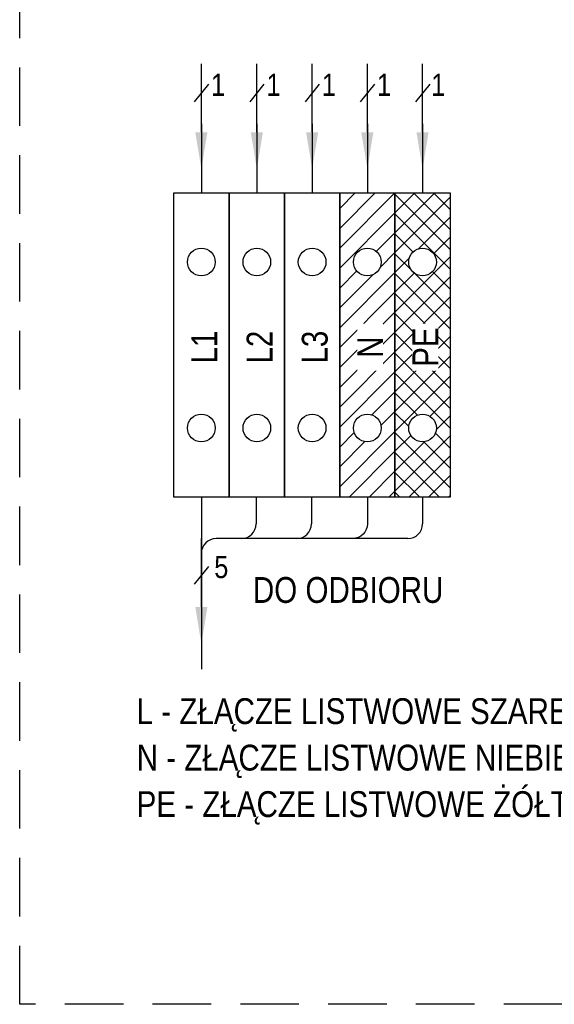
# Model space of a CAD drawing. Header units: millimetres. Extents: x 203 to 3426, y 719 to 2381.
# Tile 93 of 185: x 3101 to 3159, y 2078 to 2185. Entities that reach past the tile are written whole.
import ezdxf
from ezdxf import colors
from ezdxf.entities.mleader import LeaderData, LeaderLine
from ezdxf.math import Vec2, Vec3

# ---------------------------------------------------------------- set-up
doc = ezdxf.new("R2010")
doc.units = ezdxf.units.MM
doc.linetypes.add('DASHED2', pattern=[9.525, 6.35, -3.175])
doc.layers.add('_IE', color=7, linetype='Continuous')
doc.layers.add('opisy 2', color=7, linetype='Continuous')
doc.styles.get("Standard").update_dxf_attribs({"font": 'ARIAL.TTF'})

msp = doc.modelspace()

# ---------------------------------------------------------------- hatches: boundary and pattern name
h = msp.add_hatch()
h.set_pattern_fill('ANSI31', color=5, scale=0.48)
h.set_pattern_definition([(45, (23876.2866, -13359.6194), (-1.077630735, 1.077630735), [])])
h.paths.add_polyline_path([(3141.66, 2165.88), (3135.66, 2165.88), (3135.66, 2132.88), (3141.66, 2132.88)])
h.paths.add_polyline_path([(3140.16, 2140.38, -1), (3137.16, 2140.38, -1)], flags=16)
h.paths.add_polyline_path([(3137.16, 2158.38, -1), (3140.16, 2158.38, -1)], flags=16)
h = msp.add_hatch()
h.set_pattern_fill('ANSI37', color=94, scale=0.48)
h.set_pattern_definition([(45, (23876.2866, -13359.6194), (-1.077630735, 1.077630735), []), (135, (23876.2866, -13359.6194), (-1.077630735, -1.077630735), [])])
h.paths.add_polyline_path([(3147.65, 2165.88), (3141.66, 2165.88), (3141.66, 2132.88), (3147.65, 2132.88)])
h.paths.add_polyline_path([(3146.15, 2140.38, -1), (3143.16, 2140.38, -1)], flags=16)
h.paths.add_polyline_path([(3143.16, 2158.38, -1), (3146.15, 2158.38, -1)], flags=16)

# ---------------------------------------------------------------- linework, layer by layer
at = {"color": 7}
for p, q in [((3121.42, 2177.66), (3119.88, 2175.75)), ((3127.44, 2177.66), (3125.9, 2175.75)), ((3133.44, 2177.66), (3131.9, 2175.75)), ((3139.43, 2177.66), (3137.89, 2175.75)), ((3145.43, 2177.66), (3143.88, 2175.75)), ((3121.42, 2125.37), (3119.88, 2123.46))]:
    msp.add_line(p, q, dxfattribs=at)
at = {"color": 0, "linetype": 'Continuous'}
for p, q in [((3126.59, 2132.88), (3126.59, 2129.99)), ((3132.59, 2132.88), (3132.59, 2129.99)), ((3144.65, 2132.88), (3144.65, 2129.99)), ((3130.99, 2128.39), (3123.58, 2128.39)), ((3124.99, 2128.39), (3123.58, 2128.39)), ((3143.05, 2128.39), (3128.25, 2128.39))]:
    msp.add_line(p, q, dxfattribs=at)
at = {"ltscale": 10}
for points in [[(3120.65, 2173.37), (3120.65, 2165.88)], [(3126.67, 2173.37), (3126.67, 2165.88)], [(3132.67, 2173.37), (3132.67, 2165.88)], [(3138.66, 2173.37), (3138.66, 2165.88)], [(3144.65, 2173.37), (3144.65, 2165.88)]]:
    msp.add_lwpolyline(points, dxfattribs=at)
at = {"color": 252, "linetype": 'Continuous'}
for points in [[(3117.68, 2165.88), (3123.67, 2165.88), (3123.67, 2132.88), (3117.68, 2132.88)], [(3123.67, 2165.88), (3129.67, 2165.88), (3129.67, 2132.88), (3123.67, 2132.88)], [(3129.67, 2165.88), (3135.66, 2165.88), (3135.66, 2132.88), (3129.67, 2132.88)]]:
    msp.add_lwpolyline(points, close=True, dxfattribs=at)
at = {"color": 5, "linetype": 'Continuous'}
msp.add_lwpolyline([(3135.66, 2165.88), (3141.66, 2165.88), (3141.66, 2132.88), (3135.66, 2132.88)], close=True, dxfattribs=at)
at = {"color": 94, "linetype": 'Continuous', "ltscale": 0.5}
msp.add_lwpolyline([(3141.66, 2165.88), (3147.65, 2165.88), (3147.65, 2132.88), (3141.66, 2132.88)], close=True, dxfattribs=at)
at = {"color": 0, "linetype": 'Continuous'}
msp.add_lwpolyline([(3138.66, 2132.88), (3138.66, 2129.99, -0.414214), (3137.06, 2128.39), (3122.25, 2128.39, 0.414214), (3120.65, 2126.79), (3120.65, 2114.23)], format="xyb", dxfattribs=at)
msp.add_lwpolyline([(3120.65, 2132.88), (3120.65, 2117.87)], dxfattribs=at)
at = {"color": 252, "linetype": 'Continuous'}
for centre in [(3120.65, 2158.38), (3126.67, 2158.38), (3132.67, 2158.38), (3120.65, 2140.38), (3126.67, 2140.38), (3132.67, 2140.38)]:
    msp.add_circle(centre, 1.5, dxfattribs=at)
at = {"color": 5}
msp.add_circle((3138.66, 2158.38), 1.5, dxfattribs=at)
at = {"color": 94}
for centre in [(3144.65, 2158.38), (3144.65, 2140.38)]:
    msp.add_circle(centre, 1.5, dxfattribs=at)
at = {"color": 7}
msp.add_circle((3138.66, 2140.38), 1.5, dxfattribs=at)
at = {"color": 0, "linetype": 'Continuous'}
for centre in [(3124.99, 2129.99), (3130.99, 2129.99), (3143.05, 2129.99)]:
    msp.add_arc(centre, 1.6, 270, 0, dxfattribs=at)
at = {"layer": '_IE', "color": 7, "linetype": 'DASHED2'}
msp.add_lwpolyline([(3100.94, 2240.42), (3216.96, 2240.42), (3216.96, 2077.89), (3100.94, 2077.89)], close=True, dxfattribs=at)

# ---------------------------------------------------------------- texts
at = {"layer": 'opisy 2', "attachment_point": 1, "line_spacing_factor": 1.08}
for s, insert, char_height, width in [('\\pxqc,t2;{\\fArial Narrow|b0|i0|c238|p34;1}', (3121.19, 2178.8), 2.4, 2.5487), ('\\pxqc,t2;{\\fArial Narrow|b0|i0|c238|p34;1}', (3127.21, 2178.8), 2.4, 2.5487), ('\\pxqc,t2;{\\fArial Narrow|b0|i0|c238|p34;1}', (3133.21, 2178.8), 2.4, 2.5487), ('\\pxqc,t2;{\\fArial Narrow|b0|i0|c238|p34;1}', (3139.2, 2178.8), 2.4, 2.5487), ('\\pxqc,t2;{\\fArial Narrow|b0|i0|c238|p34;1}', (3145.08, 2178.8), 2.4, 2.5487), ('\\pxqc,t2;{\\fArial Narrow|b0|i0|c238|p34;5}', (3121.54, 2126.51), 2.4, 2.5487), ('\\pxqc,t2;{\\fArial Narrow|b0|i0|c238|p34;DO ODBIORU}', (3054.7, 2124.22), 2.8, 163.7511), ('\\pt2.8;{\\fArial Narrow|b0|i0|c238|p34;L - ZŁĄCZE LISTWOWE SZARE\\PN - ZŁĄCZE LISTWOWE NIEBIESKIE\\PPE - ZŁĄCZE LISTWOWE ŻÓŁTO  - ZIELONE}', (3113.63, 2111.08), 2.8, 80.5089)]:
    msp.add_mtext(s, dxfattribs=dict(at, insert=insert, char_height=char_height, width=width))

# ---------------------------------------------------------------- leaders
at = {"ltscale": 10}
ml = msp.add_multileader_mtext('Standard', dxfattribs=at)
ml.set_content('', color=256)
ml.set_leader_properties()
ml.build(insert=Vec2(0, 0))
ml.multileader.update_dxf_attribs({"has_dogleg": 0, "text_right_attachment_type": 6, "dogleg_length": 0.72})
ctx = ml.context
ctx.base_point, ctx.char_height, ctx.landing_gap_size, ctx.plane_origin, ctx.plane_x_axis, ctx.plane_y_axis = Vec3(3120.65, 2179.87), 6.4, 3.2, Vec3(3120.65, 2169.62), Vec3(0, 1), Vec3(-1, 0)
ctx.right_attachment, ctx.attachment_type = 6, 2
notes = []
notes.append((ctx, [(0, (1, 1, 0), (3120.65, 2179.29), (0, 1), 0.576, [(0, [(3120.65, 2168.46), (3120.65, 2179.87), (3120.65, 2179.87), (3120.65, 2179.87), (3120.65, 2179.87), (3120.65, 2179.87), (3120.65, 2179.87), (3120.65, 2179.87), (3120.65, 2179.87), (3120.65, 2179.87), (3120.65, 2179.87), (3120.65, 2179.87), (3120.65, 2179.87), (3120.65, 2179.87), (3120.65, 2179.87), (3120.65, 2179.87), (3120.65, 2179.87), (3120.65, 2179.87), (3120.65, 2179.87), (3120.65, 2179.87), (3120.65, 2179.87), (3120.65, 2179.87), (3120.65, 2179.87), (3120.65, 2179.87), (3120.65, 2179.87), (3120.65, 2179.87), (3120.65, 2179.87), (3120.65, 2179.87), (3120.65, 2179.87), (3120.65, 2179.87), (3120.65, 2179.87), (3120.65, 2179.87), (3120.65, 2179.87), (3120.65, 2179.87), (3120.65, 2179.87), (3120.65, 2179.87), (3120.65, 2179.87), (3120.65, 2179.87), (3120.65, 2179.87), (3120.65, 2179.87), (3120.65, 2179.87), (3120.65, 2179.87), (3120.65, 2179.87), (3120.65, 2179.87), (3120.65, 2179.87), (3120.65, 2179.87), (3120.65, 2179.87), (3120.65, 2179.87), (3120.65, 2179.87), (3120.65, 2179.87), (3120.65, 2179.87), (3120.65, 2179.87), (3120.65, 2179.87), (3120.65, 2179.87), (3120.65, 2179.87), (3120.65, 2179.87), (3120.65, 2179.87), (3120.65, 2179.87), (3120.65, 2179.87), (3120.65, 2179.87), (3120.65, 2179.87), (3120.65, 2179.87), (3120.65, 2179.87), (3120.65, 2179.87), (3120.65, 2179.87), (3120.65, 2179.87), (3120.65, 2179.87), (3120.65, 2179.87), (3120.65, 2179.87), (3120.65, 2179.87), (3120.65, 2179.87), (3120.65, 2179.87), (3120.65, 2179.87), (3120.65, 2179.87), (3120.65, 2179.87), (3120.65, 2179.87), (3120.65, 2179.87), (3120.65, 2179.87), (3120.65, 2179.87), (3120.65, 2179.87), (3120.65, 2179.87), (3120.65, 2179.87), (3120.65, 2179.87), (3120.65, 2179.87), (3120.65, 2179.87), (3120.65, 2179.87), (3120.65, 2179.87), (3120.65, 2179.87), (3120.65, 2179.87), (3120.65, 2179.87), (3120.65, 2179.87), (3120.65, 2179.87), (3120.65, 2179.87), (3120.65, 2179.87), (3120.65, 2179.87), (3120.65, 2179.87), (3120.65, 2179.87), (3120.65, 2179.87), (3120.65, 2179.87), (3120.65, 2179.87), (3120.65, 2179.87), (3120.65, 2179.87), (3120.65, 2179.87), (3120.65, 2179.87), (3120.65, 2179.87), (3120.65, 2179.87), (3120.65, 2179.87), (3120.65, 2179.87), (3120.65, 2179.87), (3120.65, 2179.87), (3120.65, 2179.87), (3120.65, 2179.87), (3120.65, 2179.87), (3120.65, 2179.87), (3120.65, 2179.87), (3120.65, 2179.87), (3120.65, 2179.87), (3120.65, 2179.87), (3120.65, 2179.87), (3120.65, 2179.87), (3120.65, 2179.87), (3120.65, 2179.87), (3120.65, 2179.87), (3120.65, 2179.87), (3120.65, 2179.87), (3120.65, 2179.87), (3120.65, 2179.87), (3120.65, 2179.87), (3120.65, 2179.87), (3120.65, 2179.87), (3120.65, 2179.87), (3120.65, 2179.87), (3120.65, 2179.87), (3120.65, 2179.87), (3120.65, 2179.87), (3120.65, 2179.87), (3120.65, 2179.87), (3120.65, 2179.87), (3120.65, 2179.87), (3120.65, 2179.87), (3120.65, 2179.87), (3120.65, 2179.87), (3120.65, 2179.87), (3120.65, 2179.87), (3120.65, 2179.87), (3120.65, 2179.87), (3120.65, 2179.87), (3120.65, 2179.87), (3120.65, 2179.87), (3120.65, 2179.87), (3120.65, 2179.87), (3120.65, 2179.87), (3120.65, 2179.87), (3120.65, 2179.87), (3120.65, 2179.87), (3120.65, 2179.87), (3120.65, 2179.87), (3120.65, 2179.87), (3120.65, 2179.87), (3120.65, 2179.87), (3120.65, 2179.87), (3120.65, 2179.87), (3120.65, 2179.87), (3120.65, 2179.87), (3120.65, 2179.87)], 0, [])])]))
ctx.mtext.insert, ctx.mtext.text_direction, ctx.mtext.rotation, ctx.mtext.flow_direction = Vec3(3120.65, 2183.07), Vec3(0, 1), 1.570796, 5
ml = msp.add_multileader_mtext('Standard', dxfattribs=at)
ml.set_content('', color=256)
ml.set_leader_properties()
ml.build(insert=Vec2(0, 0))
ml.multileader.update_dxf_attribs({"has_dogleg": 0, "text_right_attachment_type": 6, "dogleg_length": 0.72})
ctx = ml.context
ctx.base_point, ctx.char_height, ctx.landing_gap_size, ctx.plane_origin, ctx.plane_x_axis, ctx.plane_y_axis = Vec3(3126.67, 2179.87), 6.4, 3.2, Vec3(3126.67, 2169.62), Vec3(0, 1), Vec3(-1, 0)
ctx.right_attachment, ctx.attachment_type = 6, 2
notes.append((ctx, [(0, (1, 1, 0), (3126.67, 2179.29), (0, 1), 0.576, [(0, [(3126.67, 2168.46), (3126.67, 2179.87), (3126.67, 2179.87), (3126.67, 2179.87), (3126.67, 2179.87), (3126.67, 2179.87), (3126.67, 2179.87), (3126.67, 2179.87), (3126.67, 2179.87), (3126.67, 2179.87), (3126.67, 2179.87), (3126.67, 2179.87), (3126.67, 2179.87), (3126.67, 2179.87), (3126.67, 2179.87), (3126.67, 2179.87), (3126.67, 2179.87), (3126.67, 2179.87), (3126.67, 2179.87), (3126.67, 2179.87), (3126.67, 2179.87), (3126.67, 2179.87), (3126.67, 2179.87), (3126.67, 2179.87), (3126.67, 2179.87), (3126.67, 2179.87), (3126.67, 2179.87), (3126.67, 2179.87), (3126.67, 2179.87), (3126.67, 2179.87), (3126.67, 2179.87), (3126.67, 2179.87), (3126.67, 2179.87), (3126.67, 2179.87), (3126.67, 2179.87), (3126.67, 2179.87), (3126.67, 2179.87), (3126.67, 2179.87), (3126.67, 2179.87), (3126.67, 2179.87), (3126.67, 2179.87), (3126.67, 2179.87), (3126.67, 2179.87), (3126.67, 2179.87), (3126.67, 2179.87), (3126.67, 2179.87), (3126.67, 2179.87), (3126.67, 2179.87), (3126.67, 2179.87), (3126.67, 2179.87), (3126.67, 2179.87), (3126.67, 2179.87), (3126.67, 2179.87), (3126.67, 2179.87), (3126.67, 2179.87), (3126.67, 2179.87), (3126.67, 2179.87), (3126.67, 2179.87), (3126.67, 2179.87), (3126.67, 2179.87), (3126.67, 2179.87), (3126.67, 2179.87), (3126.67, 2179.87), (3126.67, 2179.87), (3126.67, 2179.87), (3126.67, 2179.87), (3126.67, 2179.87), (3126.67, 2179.87), (3126.67, 2179.87), (3126.67, 2179.87), (3126.67, 2179.87), (3126.67, 2179.87), (3126.67, 2179.87), (3126.67, 2179.87), (3126.67, 2179.87), (3126.67, 2179.87), (3126.67, 2179.87), (3126.67, 2179.87), (3126.67, 2179.87), (3126.67, 2179.87), (3126.67, 2179.87), (3126.67, 2179.87), (3126.67, 2179.87), (3126.67, 2179.87), (3126.67, 2179.87), (3126.67, 2179.87), (3126.67, 2179.87), (3126.67, 2179.87), (3126.67, 2179.87), (3126.67, 2179.87), (3126.67, 2179.87), (3126.67, 2179.87), (3126.67, 2179.87), (3126.67, 2179.87), (3126.67, 2179.87), (3126.67, 2179.87), (3126.67, 2179.87), (3126.67, 2179.87), (3126.67, 2179.87), (3126.67, 2179.87), (3126.67, 2179.87), (3126.67, 2179.87), (3126.67, 2179.87), (3126.67, 2179.87), (3126.67, 2179.87), (3126.67, 2179.87), (3126.67, 2179.87), (3126.67, 2179.87), (3126.67, 2179.87), (3126.67, 2179.87), (3126.67, 2179.87), (3126.67, 2179.87), (3126.67, 2179.87), (3126.67, 2179.87), (3126.67, 2179.87), (3126.67, 2179.87), (3126.67, 2179.87), (3126.67, 2179.87), (3126.67, 2179.87), (3126.67, 2179.87), (3126.67, 2179.87), (3126.67, 2179.87), (3126.67, 2179.87), (3126.67, 2179.87), (3126.67, 2179.87), (3126.67, 2179.87), (3126.67, 2179.87), (3126.67, 2179.87), (3126.67, 2179.87), (3126.67, 2179.87), (3126.67, 2179.87), (3126.67, 2179.87), (3126.67, 2179.87), (3126.67, 2179.87), (3126.67, 2179.87), (3126.67, 2179.87), (3126.67, 2179.87), (3126.67, 2179.87), (3126.67, 2179.87), (3126.67, 2179.87), (3126.67, 2179.87), (3126.67, 2179.87), (3126.67, 2179.87), (3126.67, 2179.87), (3126.67, 2179.87), (3126.67, 2179.87), (3126.67, 2179.87), (3126.67, 2179.87), (3126.67, 2179.87), (3126.67, 2179.87), (3126.67, 2179.87), (3126.67, 2179.87), (3126.67, 2179.87), (3126.67, 2179.87), (3126.67, 2179.87), (3126.67, 2179.87), (3126.67, 2179.87), (3126.67, 2179.87), (3126.67, 2179.87), (3126.67, 2179.87), (3126.67, 2179.87), (3126.67, 2179.87), (3126.67, 2179.87), (3126.67, 2179.87), (3126.67, 2179.87)], 0, [])])]))
ctx.mtext.insert, ctx.mtext.text_direction, ctx.mtext.rotation, ctx.mtext.flow_direction = Vec3(3126.67, 2183.07), Vec3(0, 1), 1.570796, 5
ml = msp.add_multileader_mtext('Standard', dxfattribs=at)
ml.set_content('', color=256)
ml.set_leader_properties()
ml.build(insert=Vec2(0, 0))
ml.multileader.update_dxf_attribs({"has_dogleg": 0, "text_right_attachment_type": 6, "dogleg_length": 0.72})
ctx = ml.context
ctx.base_point, ctx.char_height, ctx.landing_gap_size, ctx.plane_origin, ctx.plane_x_axis, ctx.plane_y_axis = Vec3(3132.67, 2179.87), 6.4, 3.2, Vec3(3132.67, 2169.62), Vec3(0, 1), Vec3(-1, 0)
ctx.right_attachment, ctx.attachment_type = 6, 2
notes.append((ctx, [(0, (1, 1, 0), (3132.67, 2179.29), (0, 1), 0.576, [(0, [(3132.67, 2168.46), (3132.67, 2179.87), (3132.67, 2179.87), (3132.67, 2179.87), (3132.67, 2179.87), (3132.67, 2179.87), (3132.67, 2179.87), (3132.67, 2179.87), (3132.67, 2179.87), (3132.67, 2179.87), (3132.67, 2179.87), (3132.67, 2179.87), (3132.67, 2179.87), (3132.67, 2179.87), (3132.67, 2179.87), (3132.67, 2179.87), (3132.67, 2179.87), (3132.67, 2179.87), (3132.67, 2179.87), (3132.67, 2179.87), (3132.67, 2179.87), (3132.67, 2179.87), (3132.67, 2179.87), (3132.67, 2179.87), (3132.67, 2179.87), (3132.67, 2179.87), (3132.67, 2179.87), (3132.67, 2179.87), (3132.67, 2179.87), (3132.67, 2179.87), (3132.67, 2179.87), (3132.67, 2179.87), (3132.67, 2179.87), (3132.67, 2179.87), (3132.67, 2179.87), (3132.67, 2179.87), (3132.67, 2179.87), (3132.67, 2179.87), (3132.67, 2179.87), (3132.67, 2179.87), (3132.67, 2179.87), (3132.67, 2179.87), (3132.67, 2179.87), (3132.67, 2179.87), (3132.67, 2179.87), (3132.67, 2179.87), (3132.67, 2179.87), (3132.67, 2179.87), (3132.67, 2179.87), (3132.67, 2179.87), (3132.67, 2179.87), (3132.67, 2179.87), (3132.67, 2179.87), (3132.67, 2179.87), (3132.67, 2179.87), (3132.67, 2179.87), (3132.67, 2179.87), (3132.67, 2179.87), (3132.67, 2179.87), (3132.67, 2179.87), (3132.67, 2179.87), (3132.67, 2179.87), (3132.67, 2179.87), (3132.67, 2179.87), (3132.67, 2179.87), (3132.67, 2179.87), (3132.67, 2179.87), (3132.67, 2179.87), (3132.67, 2179.87), (3132.67, 2179.87), (3132.67, 2179.87), (3132.67, 2179.87), (3132.67, 2179.87), (3132.67, 2179.87), (3132.67, 2179.87), (3132.67, 2179.87), (3132.67, 2179.87), (3132.67, 2179.87), (3132.67, 2179.87), (3132.67, 2179.87), (3132.67, 2179.87), (3132.67, 2179.87), (3132.67, 2179.87), (3132.67, 2179.87), (3132.67, 2179.87), (3132.67, 2179.87), (3132.67, 2179.87), (3132.67, 2179.87), (3132.67, 2179.87), (3132.67, 2179.87), (3132.67, 2179.87), (3132.67, 2179.87), (3132.67, 2179.87), (3132.67, 2179.87), (3132.67, 2179.87), (3132.67, 2179.87), (3132.67, 2179.87), (3132.67, 2179.87), (3132.67, 2179.87), (3132.67, 2179.87), (3132.67, 2179.87), (3132.67, 2179.87), (3132.67, 2179.87), (3132.67, 2179.87), (3132.67, 2179.87), (3132.67, 2179.87), (3132.67, 2179.87), (3132.67, 2179.87), (3132.67, 2179.87), (3132.67, 2179.87), (3132.67, 2179.87), (3132.67, 2179.87), (3132.67, 2179.87), (3132.67, 2179.87), (3132.67, 2179.87), (3132.67, 2179.87), (3132.67, 2179.87), (3132.67, 2179.87), (3132.67, 2179.87), (3132.67, 2179.87), (3132.67, 2179.87), (3132.67, 2179.87), (3132.67, 2179.87), (3132.67, 2179.87), (3132.67, 2179.87), (3132.67, 2179.87), (3132.67, 2179.87), (3132.67, 2179.87), (3132.67, 2179.87), (3132.67, 2179.87), (3132.67, 2179.87), (3132.67, 2179.87), (3132.67, 2179.87), (3132.67, 2179.87), (3132.67, 2179.87), (3132.67, 2179.87), (3132.67, 2179.87), (3132.67, 2179.87), (3132.67, 2179.87), (3132.67, 2179.87), (3132.67, 2179.87), (3132.67, 2179.87), (3132.67, 2179.87), (3132.67, 2179.87), (3132.67, 2179.87), (3132.67, 2179.87), (3132.67, 2179.87), (3132.67, 2179.87), (3132.67, 2179.87), (3132.67, 2179.87), (3132.67, 2179.87), (3132.67, 2179.87), (3132.67, 2179.87), (3132.67, 2179.87), (3132.67, 2179.87), (3132.67, 2179.87), (3132.67, 2179.87), (3132.67, 2179.87), (3132.67, 2179.87), (3132.67, 2179.87), (3132.67, 2179.87), (3132.67, 2179.87), (3132.67, 2179.87), (3132.67, 2179.87), (3132.67, 2179.87)], 0, [])])]))
ctx.mtext.insert, ctx.mtext.text_direction, ctx.mtext.rotation, ctx.mtext.flow_direction = Vec3(3132.67, 2183.07), Vec3(0, 1), 1.570796, 5
ml = msp.add_multileader_mtext('Standard', dxfattribs=at)
ml.set_content('', color=256)
ml.set_leader_properties()
ml.build(insert=Vec2(0, 0))
ml.multileader.update_dxf_attribs({"has_dogleg": 0, "text_right_attachment_type": 6, "dogleg_length": 0.72})
ctx = ml.context
ctx.base_point, ctx.char_height, ctx.landing_gap_size, ctx.plane_origin, ctx.plane_x_axis, ctx.plane_y_axis = Vec3(3138.66, 2179.87), 6.4, 3.2, Vec3(3138.66, 2169.62), Vec3(0, 1), Vec3(-1, 0)
ctx.right_attachment, ctx.attachment_type = 6, 2
notes.append((ctx, [(0, (1, 1, 0), (3138.66, 2179.29), (0, 1), 0.576, [(0, [(3138.66, 2168.46), (3138.66, 2179.87), (3138.66, 2179.87), (3138.66, 2179.87), (3138.66, 2179.87), (3138.66, 2179.87), (3138.66, 2179.87), (3138.66, 2179.87), (3138.66, 2179.87), (3138.66, 2179.87), (3138.66, 2179.87), (3138.66, 2179.87), (3138.66, 2179.87), (3138.66, 2179.87), (3138.66, 2179.87), (3138.66, 2179.87), (3138.66, 2179.87), (3138.66, 2179.87), (3138.66, 2179.87), (3138.66, 2179.87), (3138.66, 2179.87), (3138.66, 2179.87), (3138.66, 2179.87), (3138.66, 2179.87), (3138.66, 2179.87), (3138.66, 2179.87), (3138.66, 2179.87), (3138.66, 2179.87), (3138.66, 2179.87), (3138.66, 2179.87), (3138.66, 2179.87), (3138.66, 2179.87), (3138.66, 2179.87), (3138.66, 2179.87), (3138.66, 2179.87), (3138.66, 2179.87), (3138.66, 2179.87), (3138.66, 2179.87), (3138.66, 2179.87), (3138.66, 2179.87), (3138.66, 2179.87), (3138.66, 2179.87), (3138.66, 2179.87), (3138.66, 2179.87), (3138.66, 2179.87), (3138.66, 2179.87), (3138.66, 2179.87), (3138.66, 2179.87), (3138.66, 2179.87), (3138.66, 2179.87), (3138.66, 2179.87), (3138.66, 2179.87), (3138.66, 2179.87), (3138.66, 2179.87), (3138.66, 2179.87), (3138.66, 2179.87), (3138.66, 2179.87), (3138.66, 2179.87), (3138.66, 2179.87), (3138.66, 2179.87), (3138.66, 2179.87), (3138.66, 2179.87), (3138.66, 2179.87), (3138.66, 2179.87), (3138.66, 2179.87), (3138.66, 2179.87), (3138.66, 2179.87), (3138.66, 2179.87), (3138.66, 2179.87), (3138.66, 2179.87), (3138.66, 2179.87), (3138.66, 2179.87), (3138.66, 2179.87), (3138.66, 2179.87), (3138.66, 2179.87), (3138.66, 2179.87), (3138.66, 2179.87), (3138.66, 2179.87), (3138.66, 2179.87), (3138.66, 2179.87), (3138.66, 2179.87), (3138.66, 2179.87), (3138.66, 2179.87), (3138.66, 2179.87), (3138.66, 2179.87), (3138.66, 2179.87), (3138.66, 2179.87), (3138.66, 2179.87), (3138.66, 2179.87), (3138.66, 2179.87), (3138.66, 2179.87), (3138.66, 2179.87), (3138.66, 2179.87), (3138.66, 2179.87), (3138.66, 2179.87), (3138.66, 2179.87), (3138.66, 2179.87), (3138.66, 2179.87), (3138.66, 2179.87), (3138.66, 2179.87), (3138.66, 2179.87), (3138.66, 2179.87), (3138.66, 2179.87), (3138.66, 2179.87), (3138.66, 2179.87), (3138.66, 2179.87), (3138.66, 2179.87), (3138.66, 2179.87), (3138.66, 2179.87), (3138.66, 2179.87), (3138.66, 2179.87), (3138.66, 2179.87), (3138.66, 2179.87), (3138.66, 2179.87), (3138.66, 2179.87), (3138.66, 2179.87), (3138.66, 2179.87), (3138.66, 2179.87), (3138.66, 2179.87), (3138.66, 2179.87), (3138.66, 2179.87), (3138.66, 2179.87), (3138.66, 2179.87), (3138.66, 2179.87), (3138.66, 2179.87), (3138.66, 2179.87), (3138.66, 2179.87), (3138.66, 2179.87), (3138.66, 2179.87), (3138.66, 2179.87), (3138.66, 2179.87), (3138.66, 2179.87), (3138.66, 2179.87), (3138.66, 2179.87), (3138.66, 2179.87), (3138.66, 2179.87), (3138.66, 2179.87), (3138.66, 2179.87), (3138.66, 2179.87), (3138.66, 2179.87), (3138.66, 2179.87), (3138.66, 2179.87), (3138.66, 2179.87), (3138.66, 2179.87), (3138.66, 2179.87), (3138.66, 2179.87), (3138.66, 2179.87), (3138.66, 2179.87), (3138.66, 2179.87), (3138.66, 2179.87), (3138.66, 2179.87), (3138.66, 2179.87), (3138.66, 2179.87), (3138.66, 2179.87), (3138.66, 2179.87), (3138.66, 2179.87), (3138.66, 2179.87), (3138.66, 2179.87), (3138.66, 2179.87), (3138.66, 2179.87), (3138.66, 2179.87), (3138.66, 2179.87), (3138.66, 2179.87), (3138.66, 2179.87), (3138.66, 2179.87)], 0, [])])]))
ctx.mtext.insert, ctx.mtext.text_direction, ctx.mtext.rotation, ctx.mtext.flow_direction = Vec3(3138.66, 2183.07), Vec3(0, 1), 1.570796, 5
ml = msp.add_multileader_mtext('Standard', dxfattribs=at)
ml.set_content('', color=256)
ml.set_leader_properties()
ml.build(insert=Vec2(0, 0))
ml.multileader.update_dxf_attribs({"has_dogleg": 0, "text_right_attachment_type": 6, "dogleg_length": 0.72})
ctx = ml.context
ctx.base_point, ctx.char_height, ctx.landing_gap_size, ctx.plane_origin, ctx.plane_x_axis, ctx.plane_y_axis = Vec3(3144.65, 2179.87), 6.4, 3.2, Vec3(3144.65, 2169.62), Vec3(0, 1), Vec3(-1, 0)
ctx.right_attachment, ctx.attachment_type = 6, 2
notes.append((ctx, [(0, (1, 1, 0), (3144.65, 2179.29), (0, 1), 0.576, [(0, [(3144.65, 2168.46), (3144.65, 2179.87), (3144.65, 2179.87), (3144.65, 2179.87), (3144.65, 2179.87), (3144.65, 2179.87), (3144.65, 2179.87), (3144.65, 2179.87), (3144.65, 2179.87), (3144.65, 2179.87), (3144.65, 2179.87), (3144.65, 2179.87), (3144.65, 2179.87), (3144.65, 2179.87), (3144.65, 2179.87), (3144.65, 2179.87), (3144.65, 2179.87), (3144.65, 2179.87), (3144.65, 2179.87), (3144.65, 2179.87), (3144.65, 2179.87), (3144.65, 2179.87), (3144.65, 2179.87), (3144.65, 2179.87), (3144.65, 2179.87), (3144.65, 2179.87), (3144.65, 2179.87), (3144.65, 2179.87), (3144.65, 2179.87), (3144.65, 2179.87), (3144.65, 2179.87), (3144.65, 2179.87), (3144.65, 2179.87), (3144.65, 2179.87), (3144.65, 2179.87), (3144.65, 2179.87), (3144.65, 2179.87), (3144.65, 2179.87), (3144.65, 2179.87), (3144.65, 2179.87), (3144.65, 2179.87), (3144.65, 2179.87), (3144.65, 2179.87), (3144.65, 2179.87), (3144.65, 2179.87), (3144.65, 2179.87), (3144.65, 2179.87), (3144.65, 2179.87), (3144.65, 2179.87), (3144.65, 2179.87), (3144.65, 2179.87), (3144.65, 2179.87), (3144.65, 2179.87), (3144.65, 2179.87), (3144.65, 2179.87), (3144.65, 2179.87), (3144.65, 2179.87), (3144.65, 2179.87), (3144.65, 2179.87), (3144.65, 2179.87), (3144.65, 2179.87), (3144.65, 2179.87), (3144.65, 2179.87), (3144.65, 2179.87), (3144.65, 2179.87), (3144.65, 2179.87), (3144.65, 2179.87), (3144.65, 2179.87), (3144.65, 2179.87), (3144.65, 2179.87), (3144.65, 2179.87), (3144.65, 2179.87), (3144.65, 2179.87), (3144.65, 2179.87), (3144.65, 2179.87), (3144.65, 2179.87), (3144.65, 2179.87), (3144.65, 2179.87), (3144.65, 2179.87), (3144.65, 2179.87), (3144.65, 2179.87), (3144.65, 2179.87), (3144.65, 2179.87), (3144.65, 2179.87), (3144.65, 2179.87), (3144.65, 2179.87), (3144.65, 2179.87), (3144.65, 2179.87), (3144.65, 2179.87), (3144.65, 2179.87), (3144.65, 2179.87), (3144.65, 2179.87), (3144.65, 2179.87), (3144.65, 2179.87), (3144.65, 2179.87), (3144.65, 2179.87), (3144.65, 2179.87), (3144.65, 2179.87), (3144.65, 2179.87), (3144.65, 2179.87), (3144.65, 2179.87), (3144.65, 2179.87), (3144.65, 2179.87), (3144.65, 2179.87), (3144.65, 2179.87), (3144.65, 2179.87), (3144.65, 2179.87), (3144.65, 2179.87), (3144.65, 2179.87), (3144.65, 2179.87), (3144.65, 2179.87), (3144.65, 2179.87), (3144.65, 2179.87), (3144.65, 2179.87), (3144.65, 2179.87), (3144.65, 2179.87), (3144.65, 2179.87), (3144.65, 2179.87), (3144.65, 2179.87), (3144.65, 2179.87), (3144.65, 2179.87), (3144.65, 2179.87), (3144.65, 2179.87), (3144.65, 2179.87), (3144.65, 2179.87), (3144.65, 2179.87), (3144.65, 2179.87), (3144.65, 2179.87), (3144.65, 2179.87), (3144.65, 2179.87), (3144.65, 2179.87), (3144.65, 2179.87), (3144.65, 2179.87), (3144.65, 2179.87), (3144.65, 2179.87), (3144.65, 2179.87), (3144.65, 2179.87), (3144.65, 2179.87), (3144.65, 2179.87), (3144.65, 2179.87), (3144.65, 2179.87), (3144.65, 2179.87), (3144.65, 2179.87), (3144.65, 2179.87), (3144.65, 2179.87), (3144.65, 2179.87), (3144.65, 2179.87), (3144.65, 2179.87), (3144.65, 2179.87), (3144.65, 2179.87), (3144.65, 2179.87), (3144.65, 2179.87), (3144.65, 2179.87), (3144.65, 2179.87), (3144.65, 2179.87), (3144.65, 2179.87), (3144.65, 2179.87), (3144.65, 2179.87), (3144.65, 2179.87), (3144.65, 2179.87), (3144.65, 2179.87), (3144.65, 2179.87), (3144.65, 2179.87), (3144.65, 2179.87), (3144.65, 2179.87)], 0, [])])]))
ctx.mtext.insert, ctx.mtext.text_direction, ctx.mtext.rotation, ctx.mtext.flow_direction = Vec3(3144.65, 2183.07), Vec3(0, 1), 1.570796, 5
ml = msp.add_multileader_mtext('Standard', dxfattribs=at)
ml.set_content('', color=256)
ml.set_leader_properties()
ml.build(insert=Vec2(0, 0))
ml.multileader.update_dxf_attribs({"has_dogleg": 0, "text_right_attachment_type": 6, "dogleg_length": 0.72})
ctx = ml.context
ctx.base_point, ctx.char_height, ctx.landing_gap_size, ctx.plane_origin, ctx.plane_x_axis, ctx.plane_y_axis = Vec3(3120.65, 2128.39), 6.4, 3.2, Vec3(3120.65, 2118.14), Vec3(0, 1), Vec3(-1, 0)
ctx.right_attachment, ctx.attachment_type = 6, 2
notes.append((ctx, [(0, (1, 1, 0), (3120.65, 2127.81), (0, 1), 0.576, [(0, [(3120.65, 2116.98), (3120.65, 2128.39), (3120.65, 2128.39), (3120.65, 2128.39), (3120.65, 2128.39), (3120.65, 2128.39), (3120.65, 2128.39), (3120.65, 2128.39), (3120.65, 2128.39), (3120.65, 2128.39), (3120.65, 2128.39), (3120.65, 2128.39), (3120.65, 2128.39), (3120.65, 2128.39), (3120.65, 2128.39), (3120.65, 2128.39), (3120.65, 2128.39), (3120.65, 2128.39), (3120.65, 2128.39), (3120.65, 2128.39), (3120.65, 2128.39), (3120.65, 2128.39), (3120.65, 2128.39), (3120.65, 2128.39), (3120.65, 2128.39), (3120.65, 2128.39), (3120.65, 2128.39), (3120.65, 2128.39), (3120.65, 2128.39), (3120.65, 2128.39), (3120.65, 2128.39), (3120.65, 2128.39), (3120.65, 2128.39), (3120.65, 2128.39), (3120.65, 2128.39), (3120.65, 2128.39), (3120.65, 2128.39), (3120.65, 2128.39), (3120.65, 2128.39), (3120.65, 2128.39), (3120.65, 2128.39), (3120.65, 2128.39), (3120.65, 2128.39), (3120.65, 2128.39), (3120.65, 2128.39), (3120.65, 2128.39), (3120.65, 2128.39), (3120.65, 2128.39), (3120.65, 2128.39), (3120.65, 2128.39), (3120.65, 2128.39), (3120.65, 2128.39), (3120.65, 2128.39), (3120.65, 2128.39), (3120.65, 2128.39), (3120.65, 2128.39), (3120.65, 2128.39), (3120.65, 2128.39), (3120.65, 2128.39), (3120.65, 2128.39), (3120.65, 2128.39), (3120.65, 2128.39), (3120.65, 2128.39), (3120.65, 2128.39), (3120.65, 2128.39), (3120.65, 2128.39), (3120.65, 2128.39), (3120.65, 2128.39), (3120.65, 2128.39), (3120.65, 2128.39), (3120.65, 2128.39), (3120.65, 2128.39), (3120.65, 2128.39), (3120.65, 2128.39), (3120.65, 2128.39), (3120.65, 2128.39), (3120.65, 2128.39), (3120.65, 2128.39), (3120.65, 2128.39), (3120.65, 2128.39), (3120.65, 2128.39), (3120.65, 2128.39), (3120.65, 2128.39), (3120.65, 2128.39), (3120.65, 2128.39), (3120.65, 2128.39), (3120.65, 2128.39), (3120.65, 2128.39), (3120.65, 2128.39), (3120.65, 2128.39), (3120.65, 2128.39), (3120.65, 2128.39), (3120.65, 2128.39), (3120.65, 2128.39), (3120.65, 2128.39), (3120.65, 2128.39), (3120.65, 2128.39), (3120.65, 2128.39), (3120.65, 2128.39), (3120.65, 2128.39), (3120.65, 2128.39), (3120.65, 2128.39), (3120.65, 2128.39), (3120.65, 2128.39), (3120.65, 2128.39), (3120.65, 2128.39), (3120.65, 2128.39), (3120.65, 2128.39), (3120.65, 2128.39), (3120.65, 2128.39), (3120.65, 2128.39), (3120.65, 2128.39), (3120.65, 2128.39), (3120.65, 2128.39), (3120.65, 2128.39), (3120.65, 2128.39), (3120.65, 2128.39), (3120.65, 2128.39), (3120.65, 2128.39), (3120.65, 2128.39), (3120.65, 2128.39), (3120.65, 2128.39), (3120.65, 2128.39), (3120.65, 2128.39), (3120.65, 2128.39), (3120.65, 2128.39), (3120.65, 2128.39), (3120.65, 2128.39), (3120.65, 2128.39), (3120.65, 2128.39), (3120.65, 2128.39), (3120.65, 2128.39), (3120.65, 2128.39), (3120.65, 2128.39), (3120.65, 2128.39), (3120.65, 2128.39), (3120.65, 2128.39), (3120.65, 2128.39), (3120.65, 2128.39), (3120.65, 2128.39), (3120.65, 2128.39), (3120.65, 2128.39), (3120.65, 2128.39), (3120.65, 2128.39), (3120.65, 2128.39), (3120.65, 2128.39), (3120.65, 2128.39), (3120.65, 2128.39), (3120.65, 2128.39), (3120.65, 2128.39), (3120.65, 2128.39), (3120.65, 2128.39), (3120.65, 2128.39), (3120.65, 2128.39), (3120.65, 2128.39), (3120.65, 2128.39), (3120.65, 2128.39), (3120.65, 2128.39), (3120.65, 2128.39), (3120.65, 2128.39), (3120.65, 2128.39), (3120.65, 2128.39), (3120.65, 2128.39), (3120.65, 2128.39), (3120.65, 2128.39)], 0, [])])]))
ctx.mtext.insert, ctx.mtext.text_direction, ctx.mtext.rotation, ctx.mtext.flow_direction = Vec3(3120.65, 2131.59), Vec3(0, 1), 1.570796, 5
for ctx, leaders in notes:
    for number, flags, end, landing, length, lines in leaders:
        leader = LeaderData()
        leader.index, (leader.has_last_leader_line, leader.has_dogleg_vector, leader.attachment_direction) = number, flags
        leader.last_leader_point, leader.dogleg_vector, leader.dogleg_length = Vec3(end), Vec3(landing), length
        for number, points, colour, breaks in lines:
            line = LeaderLine()
            line.index, line.vertices, line.color, line.breaks = number, Vec3.list(points), colors.encode_raw_color(colour), breaks
            leader.lines.append(line)
        ctx.leaders.append(leader)

# ---------------------------------------------------------------- next in the draw order: texts
at = {"color": 252, "char_height": 2.8, "width": 5.0731, "attachment_point": 5, "rotation": 90, "line_spacing_factor": 1.08, "bg_fill": 3, "box_fill_scale": 1, "bg_fill_color": 256, "bg_fill_transparency": 0}
for s, insert in [('\\pxqc,t2;{\\fArial Narrow|b0|i0|c238|p34;L1}', (3120.98, 2149.15)), ('\\pxqc,t2;{\\fArial Narrow|b0|i0|c238|p34;L2}', (3126.97, 2149.15)), ('\\pxqc,t2;{\\fArial Narrow|b0|i0|c238|p34;L3}', (3132.97, 2149.15))]:
    msp.add_mtext(s, dxfattribs=dict(at, insert=insert))
at = {"color": 5, "insert": (3138.96, 2149.15), "char_height": 2.8, "width": 5.0731, "attachment_point": 5, "rotation": 90, "line_spacing_factor": 1.08, "bg_fill": 3, "box_fill_scale": 1, "bg_fill_color": 256, "bg_fill_transparency": 0}
msp.add_mtext('\\pxqc,t2;{\\fArial Narrow|b0|i0|c238|p34;N}', dxfattribs=at)
at = {"color": 94, "insert": (3144.96, 2149.15), "char_height": 2.8, "width": 5.0731, "attachment_point": 5, "rotation": 90, "line_spacing_factor": 1.08, "bg_fill": 3, "box_fill_scale": 1, "bg_fill_color": 256, "bg_fill_transparency": 0}
msp.add_mtext('\\pxqc,t2;{\\fArial Narrow|b0|i0|c238|p34;PE}', dxfattribs=at)

doc.saveas('drawing.dxf')
